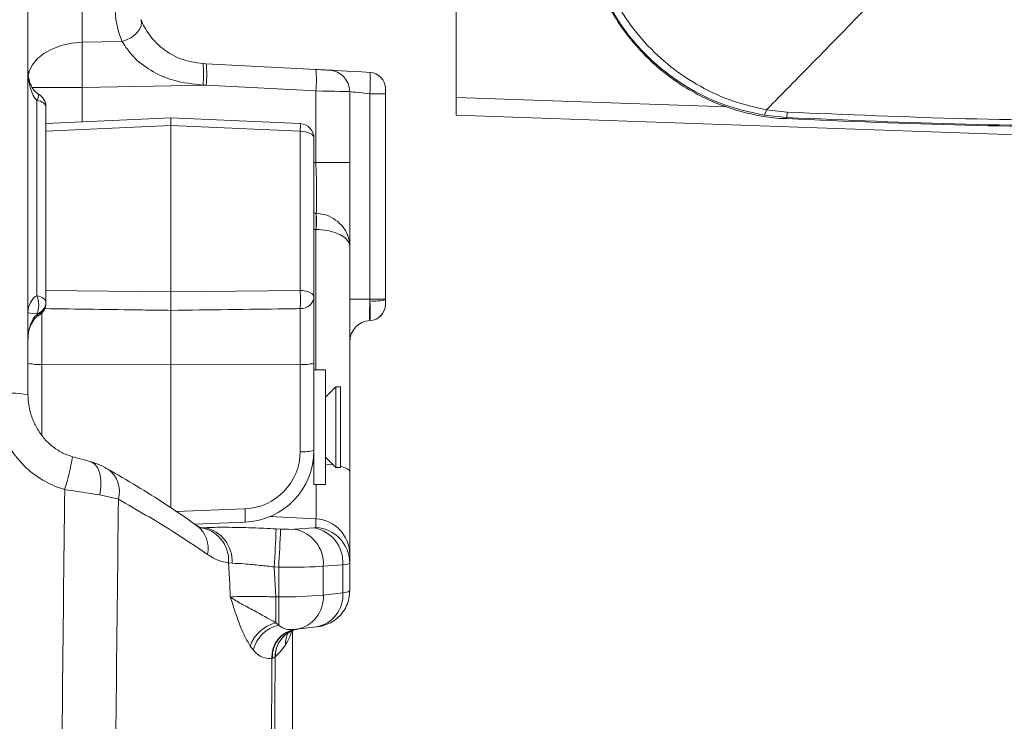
# Model space of a CAD drawing. Header units: millimetres. Extents: x 0 to 8410, y 0 to 5940.
# Tile 130 of 179: x 5280 to 5418, y 3865 to 3963. Entities that reach past the tile are written whole.
import ezdxf

# ---------------------------------------------------------------- set-up
doc = ezdxf.new("R2010")
doc.units = ezdxf.units.MM
doc.header["$LTSCALE"] = 10

msp = doc.modelspace()

# ---------------------------------------------------------------- linework, layer by layer
at = {"color": 7, "linetype": 'Continuous', "lineweight": 0}
for p, q in [((5281, 4021.8), (5281, 3910.52)), ((5340.9, 3964.77), (5340.9, 3952.07)), ((5305.48, 3956.79), (5305.93, 3956.77)), ((5305.93, 3956.77), (5321.27, 3955.97)), ((5326, 3952.87), (5326, 3942.95)), ((5331, 3952.58), (5331, 3923.86)), ((5283.5, 3950.76), (5283.5, 3950.61)), ((5283.5, 3950.61), (5283.5, 3923.59)), ((5301, 3949.19), (5283.5, 3948.43)), ((5319.09, 3948.4), (5301, 3949.19)), ((5301, 3948.12), (5301, 3949.19)), ((5437.2, 3946.23), (5340.9, 3949.59)), ((5387.15, 3949.25), (5383.95, 3949.59)), ((5387.16, 3949.2), (5387.16, 3949.19)), ((5301, 3948.12), (5301, 3924.89)), ((5321, 3946.4), (5321, 3924.15)), ((5326, 3942.95), (5326, 3931.29)), ((5326, 3931.29), (5326, 3899.74)), ((5321, 3924.15), (5321, 3914.89)), ((5331, 3923.86), (5331, 3923.8)), ((5331, 3923.8), (5331, 3923.17)), ((5283.5, 3923.59), (5283.5, 3923.43)), ((5283.5, 3923.43), (5283.5, 3923.31)), ((5301, 3922.3), (5301, 3914.7)), ((5301, 3914.7), (5301, 3894.67)), ((5321, 3914.89), (5321, 3902.69)), ((5322.6, 3913.97), (5321, 3913.97)), ((5322.6, 3913.97), (5322.6, 3897.97)), ((5324.05, 3911.62), (5322.6, 3910.17)), ((5324.7, 3911.62), (5324.05, 3911.62)), ((5324.05, 3911.62), (5324.05, 3900.32)), ((5324.7, 3911.62), (5324.7, 3900.32)), ((5321, 3902.69), (5321, 3897.97)), ((5322.6, 3901.77), (5324.05, 3900.32)), ((5324.05, 3900.32), (5324.7, 3900.32)), ((5326, 3899.74), (5326, 3888.17)), ((5321, 3897.97), (5322.6, 3897.97)), ((5304.27, 3892.43), (5311.36, 3892.7)), ((5326, 3888.17), (5326, 3886.97)), ((5326, 3886.97), (5326, 3883.08)), ((5316.94, 3876.89), (5317.05, 3876.98)), ((5318, 3877.53), (5318.18, 3877.6)), ((5318, 3856.07), (5318, 3877.53)), ((5318.35, 3877.69), (5318.48, 3877.7)), ((5318.48, 3877.7), (5318.58, 3877.71)), ((5318.58, 3877.71), (5321.31, 3878.04)), ((5316.77, 3876.72), (5316.83, 3876.78))]:
    msp.add_line(p, q, dxfattribs=at)
at = {"color": 8, "linetype": 'Continuous', "lineweight": 0}
for p, q in [((5288.59, 3981.42), (5288.59, 3959.77)), ((5288.59, 3959.77), (5294.17, 3959.87)), ((5288.59, 3953.45), (5281.55, 3953.45)), ((5305.93, 3953.78), (5288.59, 3953.45)), ((5288.59, 3953.45), (5288.59, 3948.65)), ((5305.93, 3953.78), (5305.48, 3953.79)), ((5321.27, 3952.97), (5305.93, 3953.78)), ((5321.27, 3942.95), (5321.27, 3952.97)), ((5282.25, 3924.33), (5282.25, 3951.66)), ((5328.83, 3923.86), (5328.83, 3952.58)), ((5331, 3952.58), (5328.83, 3952.58)), ((5340.9, 3952.07), (5378.74, 3950.75)), ((5384.29, 3950.33), (5387.18, 3950.02)), ((5387.15, 3949.25), (5387.16, 3949.2)), ((5301, 3948.12), (5283.5, 3947.36)), ((5319.07, 3947.34), (5301, 3948.12)), ((5319.07, 3925.08), (5319.07, 3947.34)), ((5321, 3942.96), (5321.27, 3942.95)), ((5321.27, 3942.95), (5326, 3942.95)), ((5321.29, 3935.88), (5321.31, 3935.88)), ((5321.27, 3913.97), (5321.27, 3933.61)), ((5321.27, 3933.61), (5321.31, 3933.61)), ((5283.5, 3925.08), (5301, 3924.89)), ((5301, 3924.89), (5319.07, 3925.08)), ((5326, 3923.86), (5328.83, 3923.86)), ((5328.83, 3923.61), (5328.83, 3923.86)), ((5331, 3923.86), (5328.83, 3923.86)), ((5319.07, 3914.75), (5319.07, 3922.54)), ((5282.25, 3921.69), (5282.25, 3921.81)), ((5282.93, 3921.91), (5282.93, 3914.75)), ((5328.83, 3920.87), (5328.83, 3920.88)), ((5282.93, 3914.75), (5301, 3914.7)), ((5282.93, 3914.75), (5282.93, 3904.83)), ((5319.07, 3914.75), (5301, 3914.7)), ((5319.07, 3902.55), (5319.07, 3914.75)), ((5320.84, 3900.89), (5321, 3900.88)), ((5293.65, 3895.9), (5291.04, 3896.5)), ((5301.7, 3894.2), (5311.35, 3894.56)), ((5321.27, 3893.15), (5314.85, 3893.47)), ((5321.27, 3891.95), (5321.27, 3893.15)), ((5305.12, 3891.96), (5305.76, 3891.92)), ((5305.29, 3891.94), (5305.76, 3891.92)), ((5315.7, 3891.76), (5316.34, 3891.72)), ((5318.24, 3891.7), (5320.97, 3891.89)), ((5309.55, 3886.95), (5309.05, 3887.02)), ((5325.04, 3886.73), (5322.31, 3886.55)), ((5322.31, 3886.55), (5322.31, 3882.5)), ((5325.04, 3882.83), (5325.04, 3886.73)), ((5316.07, 3886.39), (5315.44, 3886.43)), ((5316.07, 3882.25), (5316.07, 3886.39)), ((5322.31, 3882.5), (5325.04, 3882.83)), ((5315.66, 3878.61), (5315.66, 3882.25)), ((5315.66, 3882.25), (5316.07, 3882.25)), ((5316.07, 3878.31), (5316.07, 3882.25)), ((5315.66, 3878.61), (5316.07, 3878.31)), ((5312.49, 3874.83), (5312.09, 3875.37)), ((5315.19, 3873.68), (5315.12, 3873.66)), ((5315.61, 3873.89), (5315.57, 3873.85))]:
    msp.add_line(p, q, dxfattribs=at)
at = {"color": 8, "linetype": 'Continuous', "lineweight": 0, "flags": 128}
for points in [[(5294.17, 3959.87), (5294.79, 3960.1), (5295.37, 3960.4), (5295.89, 3960.77), (5296.31, 3961.19), (5296.63, 3961.63), (5296.81, 3962.09), (5296.87, 3962.53), (5296.78, 3962.93)], [(5288.59, 3959.77), (5287.09, 3959.63), (5285.65, 3959.31), (5284.34, 3958.83), (5283.2, 3958.2), (5282.27, 3957.44), (5281.57, 3956.59), (5281.15, 3955.67), (5281.02, 3955.06)], [(5326, 3952.87), (5325.91, 3952.87), (5325.65, 3952.88), (5325.21, 3952.89), (5324.63, 3952.9), (5323.92, 3952.92), (5323.1, 3952.93), (5322.2, 3952.95), (5321.27, 3952.97)], [(5326, 3952.87), (5326.06, 3952.87), (5326.22, 3952.85), (5326.47, 3952.82), (5326.82, 3952.79), (5327.25, 3952.74), (5327.74, 3952.69), (5328.27, 3952.63), (5328.83, 3952.58)], [(5283.5, 3950.76), (5283.48, 3950.91), (5283.42, 3951.05), (5283.31, 3951.18), (5283.16, 3951.31), (5282.98, 3951.42), (5282.76, 3951.52), (5282.52, 3951.6), (5282.25, 3951.66)], [(5321, 3946.4), (5320.97, 3946.58), (5320.86, 3946.75), (5320.68, 3946.91), (5320.44, 3947.05), (5320.15, 3947.17), (5319.82, 3947.26), (5319.45, 3947.32), (5319.07, 3947.34)], [(5282.25, 3924.33), (5282.52, 3924.27), (5282.76, 3924.19), (5282.98, 3924.09), (5283.16, 3923.97), (5283.31, 3923.85), (5283.42, 3923.72), (5283.48, 3923.58), (5283.5, 3923.43)], [(5321, 3924.15), (5320.97, 3924.33), (5320.86, 3924.5), (5320.68, 3924.66), (5320.44, 3924.8), (5320.15, 3924.92), (5319.82, 3925), (5319.45, 3925.06), (5319.07, 3925.08)], [(5282.25, 3921.69), (5282.36, 3921.6), (5282.43, 3921.56), (5282.47, 3921.56)], [(5289.75, 3901.14), (5289.82, 3901.12), (5290.33, 3900.8), (5290.75, 3900.26), (5291.04, 3899.51), (5291.19, 3898.61), (5291.19, 3897.58), (5291.04, 3896.5)], [(5322.6, 3900.81), (5323.1, 3900.77), (5323.68, 3900.69)], [(5324.7, 3900.5), (5325.21, 3900.35), (5325.65, 3900.16), (5325.91, 3899.96), (5326, 3899.74)], [(5309.3, 3882.22), (5309.21, 3884.08), (5309.05, 3887.02)], [(5315.44, 3886.43), (5315.53, 3884.68), (5315.66, 3882.25)]]:
    msp.add_lwpolyline(points, dxfattribs=at)
at = {"color": 7, "linetype": 'Continuous', "lineweight": 0, "flags": 128}
for points in [[(5321.27, 3955.97), (5321.64, 3955.95), (5322, 3955.93), (5322.33, 3955.91), (5322.61, 3955.9), (5322.85, 3955.88), (5323.02, 3955.88), (5323.12, 3955.87), (5323.16, 3955.87)], [(5328.82, 3955.57), (5327.7, 3955.63), (5326.63, 3955.69), (5325.65, 3955.74), (5324.8, 3955.78), (5324.1, 3955.82), (5323.59, 3955.85), (5323.27, 3955.86), (5323.16, 3955.87)]]:
    msp.add_lwpolyline(points, dxfattribs=at)
at = {"color": 8, "linetype": 'Continuous', "lineweight": 0}
for centre, radius, start, end in [((5306.16, 3964.89), 13, 180, 202.6703), ((5291.13, 3955.29), 14.43, 354.031, 5.9741), ((5291.58, 3955.27), 14.43, 354.0433, 5.9567), ((5306.91, 3954.47), 14.43, 354.0432, 5.9568), ((5281.25, 3952.37), 1.23, 324.8457, 6.7239), ((5382.96, 3950.48), 1.34, 317.9727, 353.3938), ((5401.72, 3949.22), 14.56, 176.8228, 179.8721), ((5310.82, 3948), 8.28, 355.4138, 2.7496), ((5301.27, 3934.97), 20.05, 356.0999, 2.5934), ((5304.95, 3934.74), 16.4, 356.0293, 3.9707), ((5279.19, 3923.07), 3.31, 337.6414, 22.3586), ((5283.79, 3923.81), 35.31, 357.9362, 2.0638), ((5319.2, 3924.36), 1.82, 266.1369, 353.3443), ((5329.35, 3929.98), 6.39, 265.3564, 284.9781), ((5281.74, 3923.5), 1.77, 287.0096, 357.7374), ((5281.74, 3923.38), 1.77, 287.0096, 357.7374), ((5328.71, 3923.17), 2.3, 273.1328, 359.9012), ((5282.46, 3921.68), 6.95, 257.8706, 273.8705), ((5319.54, 3921.68), 6.95, 266.1293, 282.1296), ((5277.41, 3883.42), 27.34, 82.4422, 92.395), ((5255.49, 3906.95), 32.14, 342.4246, 350.8597), ((5319.54, 3909.48), 6.95, 266.1268, 282.1391), ((5289.94, 3896.96), 3.86, 344.0242, 55.9425), ((5298.03, 3893.59), 13.36, 356.1541, 4.1352), ((5302.21, 3889.03), 4, 347.564, 51.9928), ((5321.01, 3888.17), 4.99, 0.0642, 87.0748), ((5304.44, 3887.34), 4.63, 356.0225, 83.8922), ((5304.77, 3887.24), 4.78, 356.5597, 78.1232), ((4882.55, 3910.35), 433.56, 356.8365, 357.5417), ((4882.79, 3910.34), 433.94, 356.8369, 357.5415), ((5317.43, 3886.88), 4.89, 356.0994, 80.4585), ((5320.16, 3887.07), 4.89, 356.1, 80.4579), ((5321.01, 3886.96), 4.99, 0.0656, 87.0748), ((5316.75, 3943), 60.75, 269.3616, 275.2497), ((5317.74, 3882.21), 4.58, 280.5753, 3.5967), ((5320.5, 3882.52), 4.55, 280.2758, 3.8976), ((5325.13, 3884.48), 1.65, 266.9755, 302.2011), ((5316.83, 3873.73), 5.02, 103.4872, 160.9154), ((5317.16, 3873.61), 4.82, 103.032, 165.3457), ((5318.91, 3873.93), 3.8, 98.3751, 184.0953), ((5318.99, 3873.93), 3.8, 97.6521, 183.8465), ((5319.55, 3873.88), 3.98, 130.9001, 180.3949), ((5320.98, 3875.56), 3.98, 154.8322, 180.2399), ((5319.55, 3873.93), 3.95, 134.835, 180.5795)]:
    msp.add_arc(centre, radius, start, end, dxfattribs=at)
at = {"color": 7, "linetype": 'Continuous', "lineweight": 0}
for centre, radius, start, end in [((5323, 3952.87), 3, 0, 87), ((5328.7, 3953.27), 2.3, 0, 87), ((5281.5, 3950.76), 2, 0, 61.1929), ((5437.2, 4952.87), 1005, 267.14536, 270), ((5319, 3946.4), 2, 0, 87.513), ((5281.5, 3923.31), 2, 298.8071, 0), ((5328.7, 3923.16), 2.3, 273.2449, 0), ((5329, 3917.87), 3, 93.2449, 180)]:
    msp.add_arc(centre, radius, start, end, dxfattribs=at)
at = {"color": 8, "linetype": 'Continuous', "lineweight": 0}
for centre, major_axis, ratio, start_param, end_param in [((5289, 3953.45), (-0.15, 10), 0.041861, 0.885775, 1.569975), ((5283, 3955.8), (0, 4.47), 0.447618, 1.570796, 2.757196), ((5321, 3942.98), (-0.26, 7.22), 0.03601, 3.321493, 4.706448), ((5713.44, 3922.42), (978.19, -49.63), 0.007159, 4.299945, 4.300266), ((5713.59, 3923.09), (978.38, -48.96), 0.010141, 4.299998, 4.30029), ((5283, 3921.99), (0, 2.53), 0.79087, 0.384397, 1.570796), ((5329, 3923.88), (0.16, 3.01), 0.051695, 1.664509, 3.061485), ((5328.7, 3923.87), (-0.12, 3), 0.040063, 3.227624, 4.6246), ((5283, 3921.99), (2, 0), 0.095, 3.141593, 4.327992), ((5283, 3918.27), (0, 3.69), 0.542229, 0.384397, 1.570796), ((5289.27, 3910.48), (-2.34, 13.52), 0.945669, 1.38964, 2.7171), ((5311.07, 3902.53), (7.39, 3.07), 0.996557, 4.355206, 5.891096), ((5321, 3903.15), (-0.25, 10.02), 0.021009, 3.209809, 4.168579), ((5316.34, 3891.88), (2.2, -0.12), 0.069565, 4.716044, 5.763241), ((5319.07, 3892.06), (2.2, -0.12), 0.069565, 5.763241, 6.28684), ((5316.07, 3886.9), (7.2, -0.12), 0.069739, 4.713508, 5.760706), ((5318.8, 3887.08), (7.2, -0.12), 0.069739, 5.760706, 6.284305)]:
    msp.add_ellipse(centre, major_axis=major_axis, ratio=ratio, start_param=start_param, end_param=end_param, dxfattribs=at)
at = {"color": 7, "linetype": 'Continuous', "lineweight": 0}
msp.add_ellipse((5311, 3902.67), major_axis=(9.44, 3.32), ratio=0.996882, start_param=4.410413, end_param=5.946303, dxfattribs=at)
for points, knots in [([(5357.92, 4121.9), (5356.09, 4122.47), (5350.82, 4124.08), (5342.52, 4126.55), (5333.44, 4129.18), (5325.58, 4131.38), (5317.72, 4133.5), (5309.26, 4135.67), (5299.63, 4137.97), (5290.68, 4139.91), (5282.66, 4141.46), (5276.01, 4142.61), (5269.99, 4143.52), (5264.75, 4144.21), (5259.94, 4144.76), (5255.05, 4145.22), (5249.57, 4145.61), (5243.02, 4145.9), (5235.72, 4145.95), (5228.03, 4145.66), (5220.58, 4145.04), (5212.66, 4144.02), (5204.23, 4142.49), (5195.22, 4140.29), (5187.9, 4138.03), (5182.18, 4135.96), (5178.18, 4134.37), (5174.6, 4132.83), (5171.6, 4131.44), (5169.13, 4130.24), (5166.9, 4129.11), (5164.5, 4127.84), (5161.62, 4126.23), (5158.32, 4124.27), (5154.88, 4122.09), (5151.48, 4119.78), (5147.64, 4117), (5143.45, 4113.7), (5138.94, 4109.8), (5134.5, 4105.57), (5130.6, 4101.44), (5127.16, 4097.41), (5124.22, 4093.66), (5121.3, 4089.57), (5118.5, 4085.2), (5116.09, 4080.95), (5114.15, 4077.14), (5112.69, 4074), (5111.6, 4071.42), (5110.7, 4069.15), (5109.79, 4066.69), (5108.71, 4063.49), (5107.4, 4059.01), (5106.15, 4053.68), (5105.17, 4047.97), (5104.56, 4042.65), (5104.27, 4038.06), (5104.18, 4034.21), (5104.2, 4031.1), (5104.29, 4028.42), (5104.41, 4026.22), (5104.55, 4024.16), (5104.74, 4021.88), (5105.05, 4019.01), (5105.48, 4015.69), (5106.22, 4010.92), (5107.32, 4005.19), (5108.78, 3998.9), (5110.19, 3993.56), (5111.36, 3989.48), (5112.28, 3986.44), (5112.97, 3984.26), (5113.65, 3982.13), (5114.47, 3979.68), (5115.53, 3976.56), (5117.01, 3972.41), (5118.94, 3967.25), (5121.37, 3961.08), (5124.22, 3954.18), (5126.36, 3949.31), (5127.48, 3946.77)], [0, 0, 0, 0, 0.0117983, 0.0338149, 0.0531759, 0.0698976, 0.0840046, 0.1033548, 0.1237063, 0.1451638, 0.1601266, 0.1745211, 0.187237, 0.1983038, 0.207782, 0.2177576, 0.2294386, 0.2428143, 0.2597888, 0.2767389, 0.2933046, 0.3094911, 0.330558, 0.3520305, 0.3742435, 0.3851766, 0.3960847, 0.4057454, 0.4139522, 0.4207035, 0.4263047, 0.4327691, 0.4413011, 0.4513226, 0.4621806, 0.4728473, 0.4833087, 0.4995228, 0.5152055, 0.5312654, 0.5493903, 0.5618483, 0.5751178, 0.5891879, 0.6040459, 0.6189636, 0.630687, 0.6405435, 0.6485491, 0.6547184, 0.661403, 0.6710406, 0.6835563, 0.7014293, 0.7179766, 0.7332329, 0.7472141, 0.7571609, 0.7658704, 0.7733523, 0.7796291, 0.7842743, 0.7905903, 0.7985732, 0.8081958, 0.8180814, 0.8381817, 0.8555826, 0.8702972, 0.8826217, 0.8896252, 0.8956609, 0.9008639, 0.9074501, 0.9161976, 0.9270904, 0.9422907, 0.9595572, 0.9788238, 1, 1, 1, 1]), ([(5136.31, 3951), (5135.31, 3953.25), (5133.42, 3957.5), (5130.91, 3963.49), (5128.82, 3968.72), (5127.13, 3973.17), (5125.79, 3976.83), (5124.78, 3979.71), (5124.02, 3981.92), (5123.39, 3983.81), (5122.53, 3986.45), (5121.36, 3990.19), (5120.06, 3994.67), (5118.92, 3998.9), (5117.96, 4002.78), (5117.04, 4006.82), (5116.2, 4010.99), (5115.46, 4015.27), (5114.9, 4019.25), (5114.5, 4022.85), (5114.26, 4025.78), (5114.11, 4028.32), (5114, 4030.97), (5113.97, 4034.23), (5114.07, 4038.02), (5114.37, 4042.31), (5114.89, 4046.65), (5115.6, 4050.84), (5116.41, 4054.56), (5117.3, 4057.97), (5118.28, 4061.2), (5119.35, 4064.35), (5120.56, 4067.48), (5121.97, 4070.75), (5123.65, 4074.26), (5125.7, 4078.09), (5128.21, 4082.24), (5131.04, 4086.4), (5133.96, 4090.23), (5136.5, 4093.26), (5138.54, 4095.55), (5140.23, 4097.34), (5141.98, 4099.13), (5144.07, 4101.15), (5146.53, 4103.41), (5149.37, 4105.85), (5152.6, 4108.45), (5156.21, 4111.14), (5159.94, 4113.7), (5163.46, 4115.94), (5166.54, 4117.76), (5169.08, 4119.17), (5171.06, 4120.23), (5172.61, 4121.02), (5174.07, 4121.75), (5175.73, 4122.55), (5177.77, 4123.5), (5180.57, 4124.74), (5184.25, 4126.25), (5188.76, 4127.93), (5193.69, 4129.56), (5198.89, 4131.07), (5204.85, 4132.55), (5211.64, 4133.92), (5219.35, 4135.06), (5227.35, 4135.82), (5235.61, 4136.17), (5243.73, 4136.09), (5251.44, 4135.69), (5258.33, 4135.08), (5264.03, 4134.43), (5268.63, 4133.81), (5272.6, 4133.21), (5276.9, 4132.51), (5282.06, 4131.59), (5288.23, 4130.39), (5295.44, 4128.85), (5303.69, 4126.94), (5312.99, 4124.62), (5323.28, 4121.87), (5334.56, 4118.68), (5346.19, 4115.25), (5354.07, 4112.84), (5357.87, 4111.68)], [0, 0, 0, 0, 0.019575, 0.037026, 0.052283, 0.065299, 0.075886, 0.084257, 0.090401, 0.095231, 0.100696, 0.113464, 0.127915, 0.139763, 0.150485, 0.161939, 0.175238, 0.187203, 0.199761, 0.210528, 0.219251, 0.22597, 0.233341, 0.24319, 0.255473, 0.267936, 0.282852, 0.295984, 0.307555, 0.318557, 0.329102, 0.339213, 0.349648, 0.360462, 0.372308, 0.385755, 0.400619, 0.416766, 0.43157, 0.444033, 0.452165, 0.458832, 0.465737, 0.474199, 0.484223, 0.494691, 0.506452, 0.519503, 0.532696, 0.54417, 0.553898, 0.561882, 0.567667, 0.571988, 0.575806, 0.580654, 0.586551, 0.593496, 0.604651, 0.617306, 0.630377, 0.643814, 0.657618, 0.675395, 0.69377, 0.712767, 0.731279, 0.750227, 0.767301, 0.78248, 0.795726, 0.804749, 0.81266, 0.821747, 0.832886, 0.84638, 0.8621, 0.8801, 0.900434, 0.923151, 0.947812, 0.974811, 1, 1, 1, 1]), ([(5150.32, 3955.56), (5149.31, 3957.91), (5147.43, 3962.28), (5144.99, 3968.32), (5143.04, 3973.35), (5141.61, 3977.19), (5140.61, 3979.96), (5139.96, 3981.78), (5139.48, 3983.17), (5139.04, 3984.44), (5138.55, 3985.91), (5137.82, 3988.09), (5136.85, 3991.09), (5135.71, 3994.76), (5134.52, 3998.8), (5133.43, 4002.76), (5132.46, 4006.55), (5131.6, 4010.17), (5130.82, 4013.77), (5130.09, 4017.61), (5129.45, 4021.45), (5128.95, 4025.15), (5128.61, 4028.36), (5128.41, 4030.8), (5128.29, 4032.83), (5128.2, 4034.87), (5128.14, 4037.38), (5128.17, 4040.35), (5128.33, 4044.14), (5128.71, 4048.31), (5129.33, 4052.51), (5130.03, 4056.11), (5130.81, 4059.34), (5131.68, 4062.38), (5132.66, 4065.37), (5133.81, 4068.43), (5135.19, 4071.68), (5136.89, 4075.22), (5139, 4079.1), (5141.56, 4083.24), (5144.4, 4087.27), (5147.2, 4090.82), (5149.53, 4093.53), (5151.37, 4095.54), (5152.93, 4097.16), (5154.61, 4098.84), (5156.63, 4100.75), (5159.07, 4102.94), (5161.99, 4105.39), (5165.46, 4108.08), (5169.25, 4110.78), (5173.05, 4113.25), (5176.47, 4115.29), (5179.29, 4116.86), (5181.48, 4118.01), (5183.24, 4118.9), (5185, 4119.76), (5187.14, 4120.75), (5189.99, 4122), (5193.59, 4123.46), (5197.86, 4125.03), (5202.52, 4126.55), (5207.42, 4127.95), (5213.01, 4129.31), (5219.36, 4130.56), (5226.54, 4131.59), (5233.95, 4132.24), (5241.57, 4132.51), (5249.04, 4132.39), (5256.13, 4131.98), (5262.48, 4131.4), (5267.72, 4130.78), (5271.99, 4130.2), (5275.78, 4129.63), (5279.98, 4128.94), (5285.04, 4128.03), (5291.05, 4126.85), (5298.04, 4125.35), (5306.03, 4123.49), (5315.03, 4121.22), (5325.01, 4118.54), (5335.95, 4115.43), (5347, 4112.17), (5354.42, 4109.9), (5357.87, 4108.85)], [0, 0, 0, 0, 0.0205237, 0.0381816, 0.0528931, 0.0646118, 0.0719668, 0.0772886, 0.0806918, 0.0841912, 0.0885168, 0.0936683, 0.1034295, 0.1150807, 0.126341, 0.1395566, 0.1506473, 0.1605677, 0.1724022, 0.1834084, 0.1957693, 0.2077751, 0.217722, 0.2256258, 0.2306449, 0.2368488, 0.2447748, 0.2544183, 0.2650825, 0.2810633, 0.2948405, 0.3064583, 0.3171938, 0.3276755, 0.337799, 0.3485447, 0.3601411, 0.3728725, 0.3874247, 0.4036125, 0.4205565, 0.4351441, 0.4470657, 0.4545384, 0.4608474, 0.468167, 0.4767432, 0.4865771, 0.4983792, 0.5115901, 0.5261742, 0.5399328, 0.5514968, 0.5608701, 0.5677066, 0.5726187, 0.5776384, 0.5842227, 0.5923661, 0.6035018, 0.6162149, 0.629326, 0.642757, 0.6565019, 0.6741184, 0.6922494, 0.7109432, 0.7289372, 0.7473896, 0.7640617, 0.7788971, 0.7918191, 0.8005799, 0.8085543, 0.8181447, 0.829737, 0.8436656, 0.8598193, 0.878287, 0.8991611, 0.9225149, 0.9479056, 0.9757332, 1, 1, 1, 1]), ([(5358.71, 3977.15), (5358.71, 3977.13), (5358.72, 3977.02), (5358.72, 3976.94), (5358.74, 3976.79), (5358.75, 3976.57), (5358.77, 3976.33), (5358.81, 3975.93), (5358.87, 3975.36), (5358.99, 3974.53), (5359.2, 3973.25), (5359.64, 3971.24), (5360.45, 3968.63), (5361.61, 3965.93), (5362.94, 3963.5), (5364.39, 3961.32), (5366.08, 3959.21), (5368, 3957.21), (5370.14, 3955.36), (5372.47, 3953.71), (5374.97, 3952.28), (5377.6, 3951.09), (5380.35, 3950.15), (5383.18, 3949.5), (5385.46, 3949.14), (5386.79, 3949.11), (5387.15, 3949.1)], [0, 0, 0, 0, 0.018998, 0.144223, 0.201675, 0.222615, 0.237578, 0.247299, 0.257828, 0.272141, 0.293128, 0.326591, 0.381251, 0.437674, 0.481781, 0.52794, 0.575916, 0.62503, 0.674898, 0.725274, 0.776005, 0.826987, 0.87815, 0.929445, 0.980833, 1, 1, 1, 1]), ([(5296.78, 3962.93), (5297.12, 3962.22), (5297.78, 3960.85), (5299.78, 3958.8), (5302.38, 3957.25), (5304.41, 3956.95), (5305.48, 3956.79)], [0, 0, 0, 0, 0.252693, 0.491898, 0.730837, 1, 1, 1, 1]), ([(5282.47, 3952.52), (5282.4, 3952.56), (5282.09, 3952.75), (5281.61, 3953.33), (5281.18, 3954.29), (5281.02, 3955.17), (5281.01, 3955.68), (5281, 3955.8)], [0, 0, 0, 0, 0.065578, 0.288432, 0.585886, 0.902945, 1, 1, 1, 1]), ([(5331, 3953.27), (5331, 3953.27), (5331, 3953.27), (5331, 3953.22), (5331, 3953.1), (5331, 3952.94), (5331, 3952.76), (5331, 3952.63), (5331, 3952.58)], [0, 0, 0, 0, 0.071073, 0.285466, 0.499893, 0.633868, 0.848895, 1, 1, 1, 1]), ([(5340.9, 3949.59), (5340.9, 3949.63), (5340.9, 3949.7), (5340.9, 3950.25), (5340.9, 3951.06), (5340.9, 3951.73), (5340.9, 3952.07)], [0, 0, 0, 0, 0.250132, 0.499995, 0.749873, 1, 1, 1, 1]), ([(5301, 3922.3), (5301, 3922.34), (5301, 3922.52), (5301, 3922.94), (5301, 3923.57), (5301, 3924.26), (5301, 3924.68), (5301, 3924.89)], [0, 0, 0, 0, 0.079817, 0.309794, 0.539763, 0.769899, 1, 1, 1, 1]), ([(5281, 3918.27), (5281.01, 3918.46), (5281.03, 3919.07), (5281.25, 3920.01), (5281.72, 3920.91), (5282.17, 3921.39), (5282.43, 3921.54), (5282.47, 3921.56)], [0, 0, 0, 0, 0.155693, 0.486433, 0.764562, 0.966225, 1, 1, 1, 1]), ([(5287.23, 3901.84), (5287.02, 3901.91), (5286.32, 3902.12), (5285.16, 3902.7), (5283.86, 3903.7), (5282.76, 3904.95), (5281.88, 3906.41), (5281.29, 3908.03), (5281.03, 3909.43), (5281.01, 3910.26), (5281, 3910.52)], [0, 0, 0, 0, 0.055718, 0.194323, 0.336436, 0.481875, 0.630161, 0.780434, 0.93155, 1, 1, 1, 1]), ([(5289.75, 3901.13), (5289.63, 3901.17), (5289.14, 3901.33), (5288.28, 3901.55), (5287.54, 3901.76), (5287.23, 3901.84)], [0, 0, 0, 0, 0.160009, 0.642168, 1, 1, 1, 1]), ([(5292.09, 3900.14), (5291.96, 3900.22), (5291.38, 3900.56), (5290.61, 3900.89), (5289.91, 3901.07), (5289.75, 3901.11)], [0, 0, 0, 0, 0.18778, 0.803306, 1, 1, 1, 1]), ([(5304.65, 3892.15), (5304.41, 3892.33), (5303.02, 3893.37), (5300.2, 3895.24), (5296.29, 3897.72), (5293.48, 3899.34), (5292.08, 3900.15)], [0, 0, 0, 0, 0.065593, 0.374134, 0.689598, 1, 1, 1, 1]), ([(5305.11, 3891.93), (5305.12, 3891.93), (5305.14, 3891.93), (5304.97, 3891.97), (5304.73, 3892.16), (5304.66, 3892.21)], [0, 0, 0, 0, 0.2322977, 0.7848768, 1, 1, 1, 1]), ([(5321.31, 3878.04), (5321.5, 3878.07), (5321.91, 3878.12), (5322.69, 3878.33), (5323.58, 3878.74), (5324.43, 3879.38), (5325.15, 3880.21), (5325.68, 3881.19), (5325.96, 3882.18), (5325.99, 3882.83), (5326, 3883.08)], [0, 0, 0, 0, 0.0911977, 0.1966071, 0.3266362, 0.4732767, 0.6048534, 0.7510359, 0.901559, 1, 1, 1, 1]), ([(5316.75, 3876.7), (5316.81, 3876.77), (5316.9, 3876.86), (5317.03, 3876.95), (5317.06, 3876.97)], [0, 0, 0, 0, 0.772957, 1, 1, 1, 1]), ([(5316.95, 3876.88), (5317.11, 3877), (5317.43, 3877.28), (5317.95, 3877.53), (5318.36, 3877.67), (5318.56, 3877.71), (5318.62, 3877.72), (5318.6, 3877.72), (5318.6, 3877.72)], [0, 0, 0, 0, 0.223128, 0.471916, 0.672591, 0.827476, 0.983201, 1, 1, 1, 1]), ([(5315.57, 3873.85), (5315.53, 3866.44), (5315.44, 3851.62), (5315.06, 3829.39), (5314.83, 3807.16), (5315.01, 3784.93), (5315.78, 3763.89), (5317.47, 3744.08), (5319.9, 3725.51), (5322.86, 3707.01), (5326.11, 3688.55), (5329.46, 3670.1), (5337.59, 3621.31), (5345.49, 3571.3), (5353.36, 3520.1), (5356.18, 3498.02), (5358.37, 3475.87), (5359.85, 3453.66), (5360.04, 3438.84), (5360.14, 3431.43)], [0, 0, 0, 0, 0.04988, 0.099778, 0.149666, 0.199526, 0.249374, 0.291356, 0.333346, 0.375383, 0.417458, 0.459536, 0.501577, 0.750385, 0.800303, 0.850265, 0.900215, 0.950125, 1, 1, 1, 1])]:
    msp.add_open_spline(points, degree=3, knots=knots, dxfattribs=at)
at = {"color": 8, "linetype": 'Continuous', "lineweight": 0}
for points, knots in [([(5383.95, 3949.59), (5382.29, 3949.94), (5378.97, 3950.65), (5374.29, 3952.74), (5370.03, 3955.55), (5366.28, 3959.04), (5363.2, 3963.12), (5360.9, 3967.52), (5359.36, 3972.1), (5358.96, 3975.19), (5358.75, 3976.73)], [0, 0, 0, 0, 0.127912, 0.255829, 0.383802, 0.51177, 0.639113, 0.766457, 0.883235, 1, 1, 1, 1]), ([(5359.62, 3976.58), (5359.85, 3975.11), (5360.31, 3972.16), (5361.89, 3967.79), (5364.17, 3963.57), (5367.21, 3959.64), (5370.85, 3956.25), (5374.98, 3953.51), (5379.48, 3951.43), (5382.69, 3950.7), (5384.29, 3950.33)], [0, 0, 0, 0, 0.115621, 0.231269, 0.358808, 0.48635, 0.615038, 0.743732, 0.871872, 1, 1, 1, 1]), ([(5402.49, 3968.93), (5401.19, 3967.59), (5397.27, 3963.55), (5391.25, 3957.39), (5386.47, 3952.54), (5384.33, 3950.37), (5384.29, 3950.33)], [0, 0, 0, 0, 0.214628, 0.648059, 0.992672, 1, 1, 1, 1]), ([(5305.48, 3953.79), (5304.1, 3953.94), (5301.54, 3954.21), (5298.21, 3955.69), (5295.62, 3957.66), (5294.64, 3959.15), (5294.17, 3959.87)], [0, 0, 0, 0, 0.2996802, 0.5527526, 0.7844676, 1, 1, 1, 1]), ([(5328.83, 3952.58), (5328.84, 3952.81), (5328.87, 3953.38), (5328.88, 3954.12), (5328.89, 3954.81), (5328.87, 3955.32), (5328.85, 3955.55), (5328.83, 3955.57), (5328.82, 3955.57)], [0, 0, 0, 0, 0.15107, 0.366146, 0.500159, 0.714638, 0.92898, 1, 1, 1, 1]), ([(5387.18, 3950.02), (5395.51, 3949.66), (5412.18, 3948.94), (5428.86, 3948.83), (5437.2, 3948.78)], [0, 0, 0, 0, 0.499842, 1, 1, 1, 1]), ([(5437.2, 3948.01), (5428.86, 3948.06), (5412.17, 3948.16), (5395.49, 3948.89), (5387.15, 3949.25)], [0, 0, 0, 0, 0.499842, 1, 1, 1, 1]), ([(5321.31, 3935.88), (5321.81, 3935.81), (5322.79, 3935.67), (5324.09, 3934.96), (5325.18, 3933.92), (5325.85, 3932.65), (5326, 3931.72), (5326, 3931.29), (5326, 3931.29)], [0, 0, 0, 0, 0.1972894, 0.3874245, 0.5848851, 0.8069532, 0.9980647, 1, 1, 1, 1]), ([(5321.31, 3933.61), (5321.81, 3933.57), (5322.79, 3933.5), (5324.1, 3933.14), (5325.18, 3932.62), (5325.85, 3931.98), (5326, 3931.51), (5326, 3931.29), (5326, 3931.29)], [0, 0, 0, 0, 0.1967686, 0.3869073, 0.5847961, 0.807232, 0.9980658, 1, 1, 1, 1]), ([(5301, 3922.3), (5299.67, 3922.31), (5293.77, 3922.4), (5287.88, 3922.48), (5283.31, 3922.54)], [0, 0, 0, 0, 0.22584, 1, 1, 1, 1]), ([(5319.07, 3922.54), (5318.39, 3922.53), (5312.36, 3922.45), (5306.34, 3922.37), (5301, 3922.3)], [0, 0, 0, 0, 0.114338, 1, 1, 1, 1]), ([(5285.05, 3769.33), (5285.02, 3774.93), (5284.96, 3786.12), (5285.36, 3808.51), (5285.57, 3845.55), (5285.91, 3877), (5286.13, 3897.24)], [0, 0, 0, 0, 0.131269, 0.26256, 0.525137, 1, 1, 1, 1]), ([(5291.04, 3896.5), (5290.53, 3896.58), (5289.02, 3896.83), (5287.28, 3897.08), (5286.13, 3897.24)], [0, 0, 0, 0, 0.340158, 1, 1, 1, 1]), ([(5293.65, 3895.9), (5293.42, 3876.02), (5293.08, 3844.98), (5292.86, 3808.36), (5292.46, 3786.04), (5292.5, 3774.88), (5292.53, 3769.3)], [0, 0, 0, 0, 0.47107, 0.735532, 0.867775, 1, 1, 1, 1]), ([(5306.12, 3888.17), (5304.49, 3889.27), (5300.61, 3891.89), (5296.2, 3894.43), (5293.65, 3895.9)], [0, 0, 0, 0, 0.419844, 1, 1, 1, 1]), ([(5305.76, 3891.92), (5306.18, 3891.94), (5307.04, 3891.97), (5308.65, 3891.98), (5310.44, 3891.95), (5312.78, 3891.89), (5314.59, 3891.81), (5315.7, 3891.76)], [0, 0, 0, 0, 0.175696, 0.356507, 0.532195, 0.712942, 1, 1, 1, 1]), ([(5309.05, 3887.02), (5308.57, 3887.1), (5307.59, 3887.26), (5306.61, 3887.86), (5306.12, 3888.17)], [0, 0, 0, 0, 0.494429, 1, 1, 1, 1]), ([(5315.44, 3886.43), (5314.79, 3886.51), (5313.32, 3886.68), (5311.18, 3886.88), (5310.09, 3886.93), (5309.55, 3886.95)], [0, 0, 0, 0, 0.288451, 0.644762, 1, 1, 1, 1]), ([(5309.3, 3882.22), (5309.38, 3882.22), (5309.85, 3882.27), (5311.06, 3882.31), (5313.22, 3882.32), (5314.85, 3882.27), (5315.66, 3882.25)], [0, 0, 0, 0, 0.059461, 0.371749, 0.684685, 1, 1, 1, 1]), ([(5312.09, 3875.37), (5311.82, 3875.84), (5311.26, 3876.76), (5310.56, 3878.48), (5310.02, 3880), (5309.61, 3881.26), (5309.41, 3881.89), (5309.3, 3882.21), (5309.3, 3882.22)], [0, 0, 0, 0, 0.2493345, 0.4992111, 0.748117, 0.8730051, 0.9979139, 1, 1, 1, 1]), ([(5309.3, 3882.22), (5309.3, 3882.22), (5309.52, 3882.06), (5310, 3881.75), (5311.08, 3881.14), (5312.99, 3880.16), (5314.65, 3879.2), (5315.66, 3878.61)], [0, 0, 0, 0, 0.001879, 0.152482, 0.299489, 0.570428, 1, 1, 1, 1]), ([(5316.07, 3878.31), (5316.15, 3878.24), (5316.54, 3877.9), (5317.36, 3877.63), (5318.03, 3877.67), (5318.35, 3877.69)], [0, 0, 0, 0, 0.1165707, 0.568653, 1, 1, 1, 1]), ([(5317.82, 3877.45), (5317.8, 3877.32), (5317.7, 3876.68), (5317.31, 3876.05), (5317.01, 3875.54)], [0, 0, 0, 0, 0.204999, 1, 1, 1, 1]), ([(5317.01, 3875.54), (5316.88, 3875.35), (5316.5, 3874.8), (5315.96, 3874.25), (5315.61, 3873.89)], [0, 0, 0, 0, 0.339066, 1, 1, 1, 1]), ([(5315.12, 3873.66), (5314.79, 3873.65), (5314.03, 3873.62), (5313.12, 3874.12), (5312.61, 3874.71), (5312.49, 3874.83)], [0, 0, 0, 0, 0.379017, 0.865372, 1, 1, 1, 1]), ([(5359.72, 3431.47), (5359.62, 3438.84), (5359.44, 3453.58), (5357.97, 3475.66), (5355.8, 3497.69), (5353, 3519.65), (5345.11, 3570.96), (5337.04, 3622.25), (5328.43, 3673.5), (5324.45, 3695.37), (5320.72, 3717.27), (5317.56, 3739.25), (5315.45, 3761.43), (5314.55, 3783.79), (5314.34, 3806.25), (5314.57, 3828.72), (5314.98, 3851.19), (5315.08, 3866.17), (5315.12, 3873.66)], [0, 0, 0, 0, 0.049622, 0.09928, 0.148977, 0.198685, 0.248349, 0.498541, 0.54841, 0.598317, 0.648201, 0.698024, 0.747822, 0.798226, 0.848644, 0.899094, 0.949558, 1, 1, 1, 1]), ([(5315.57, 3873.85), (5315.55, 3873.83), (5315.51, 3873.78), (5315.37, 3873.73), (5315.24, 3873.69), (5315.19, 3873.68)], [0, 0, 0, 0, 0.335456, 0.79656, 1, 1, 1, 1])]:
    msp.add_open_spline(points, degree=3, knots=knots, dxfattribs=at)

doc.saveas('drawing.dxf')
